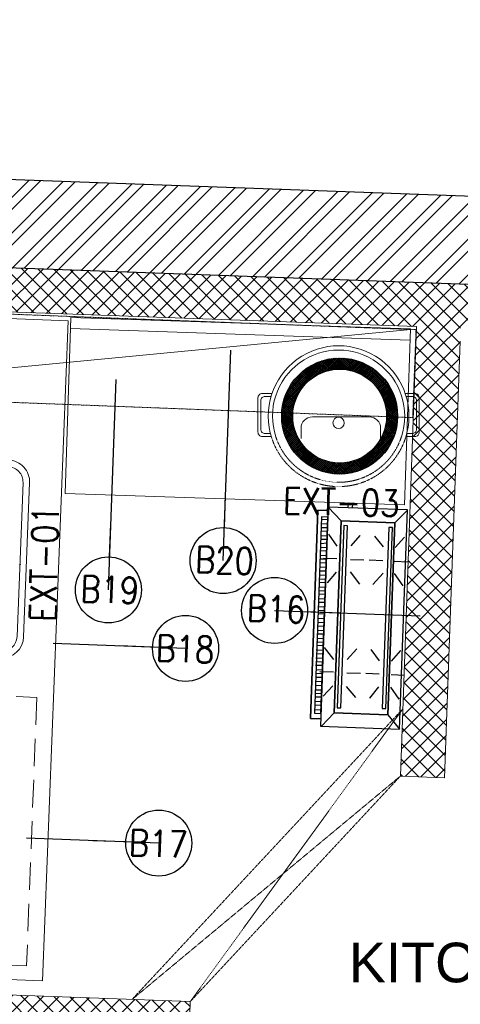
# Model space of a CAD drawing. Header units: millimetres. Extents: x 256680 to 410391, y -77299 to -22623.
# Tile 55 of 202: x 299528 to 300529, y -27393 to -25157. Entities that reach past the tile are written whole.
import ezdxf

# ---------------------------------------------------------------- set-up
doc = ezdxf.new("R2010")
doc.units = ezdxf.units.MM
doc.header["$LTSCALE"] = 2.5
for name, pattern in [('( Hidden )', [0.375, 0.25, -0.125]), ('DASHDOT2', [0.5, 0.25, -0.125, 0, -0.125]), ('HIDDEN2', [4.7625, 3.175, -1.5875])]:
    doc.linetypes.add(name, pattern=pattern)
for name, color, linetype, lineweight in [('A-WALL', 7, 'Continuous', 30), ('A_ FURN', 44, 'Continuous', 20), ('CKD Equipments', 252, 'Continuous', 0), ('ELEVATION 1', 143, 'Continuous', 18), ('ELEVATION 4', 157, 'Continuous', 9), ('EQPT', 3, 'Continuous', 9), ('FURNITURES', 30, 'Continuous', 15), ('HATCH LIGHT', 250, 'Continuous', 0), ('K Equipment', 30, 'Continuous', 9), ('K Equipment UC', 251, 'Continuous', 5), ('ROOM TEXT', 7, 'Continuous', 5), ('TEXT', 40, 'Continuous', 0), ('WALL', 132, 'Continuous', 25)]:
    doc.layers.add(name, color=color, linetype=linetype, lineweight=lineweight)
doc.layers.add('kitchen equip1', color=8, linetype='Continuous')
doc.styles.add('MTEXT', font='romans.shx', dxfattribs={"width": 0.85})
doc.styles.add('RG_3F_TITLE BLOCK_A1$0$A1 TBLOCK LBV$0$Style-arial', font='arial.ttf')
doc.styles.get("Standard").update_dxf_attribs({"font": 'GOTHIC.TTF'})
doc.dimstyles.new('AJKD_30', dxfattribs={"dimscale": 30, "dimtxt": 2, "dimasz": 1, "dimexe": 0.8, "dimexo": 0.8, "dimgap": 0.5, "dimtad": 1, "dimdec": 0, "dimzin": 0, "dimdsep": 46, "dimtxsty": 'Standard', "dimblk": 'ARCHTICK', "dimcen": 0.125, "dimclrd": 251, "dimclre": 251, "dimclrt": 42, "dimadec": 0, "dimazin": 0, "dimtfac": 1, "dimtdec": 0, "dimtix": 1, "dimtmove": 0, "dimatfit": 3, "dimfxl": 1, "dimtolj": 1, "dimtzin": 0, "dimarcsym": 1})

# ---------------------------------------------------------------- blocks, each defined once
blk = doc.blocks.new('awreg')
at = {"layer": 'K Equipment'}
for p, q in [((60713.5, 14498.1, -7.4), (60700.7, 14499.7, -7.4)), ((60720.2, 14494.7, -7.4), (60701.9, 14492.1, -7.4)), ((60713.5, 14498.1, -7.4), (60745.1, 14498.1, -7.4)), ((60720.2, 14494.7, -7.4), (60740.3, 14494.7, -7.4)), ((60804.5, 14486.4, -7.4), (60740.3, 14494.7, -7.4)), ((60804.5, 14506.4, -7.4), (60745.1, 14498.1, -7.4)), ((60804.5, 14506.4, -7.4), (60948, 14506.4, -7.4)), ((60853.3, 14486.4, -7.4), (60853.3, 14506.4, -7.4)), ((60866.2, 14496.4, -7.4), (60866.2, 14311.9, -7.4)), ((60886.2, 14496.4, -7.4), (60886.2, 14311.9, -7.4)), ((60899.2, 14486.4, -7.4), (60899.2, 14506.4, -7.4)), ((60948, 14506.4, -7.4), (61007.4, 14498.1, -7.4)), ((60948, 14486.4, -7.4), (61012.2, 14494.7, -7.4)), ((61039, 14498.1, -7.4), (61007.4, 14498.1, -7.4)), ((61032.2, 14494.7, -7.4), (61012.2, 14494.7, -7.4)), ((61032.2, 14494.7, -7.4), (61050.6, 14492.1, -7.4)), ((61039, 14498.1, -7.4), (61051.8, 14499.8, -7.4)), ((60804.5, 14486.4, -7.4), (60866.2, 14486.4, -7.4)), ((60886.3, 14486.4, -7.4), (60948, 14486.4, -7.4)), ((60701.2, 14430.2, -7.4), (61051.2, 14430.2, -7.4)), ((60701.2, 14415.2, -7.4), (61051.2, 14415.2, -7.4)), ((60741.2, 14224.4, -7.4), (60741.2, 14414.4, -7.4)), ((60651.2, 14380.2, -7.4), (60651.2, 13980.2, -7.4)), ((60666.2, 14380.2, -7.4), (60666.2, 13980.2, -7.4)), ((61086.2, 14380.2, -7.4), (61086.2, 13980.2, -7.4)), ((61101.2, 14380.2, -7.4), (61101.2, 13980.2, -7.4)), ((60651.2, 14314.4, -7.4), (60841.2, 14314.4, -7.4)), ((60701.2, 13945.2, -7.4), (61051.2, 13945.2, -7.4)), ((60701.2, 13930.2, -7.4), (61051.2, 13930.2, -7.4))]:
    blk.add_line(p, q, dxfattribs=at)
for centre, radius in [((60804.5, 14496.4, -7.4), 10), ((60948, 14496.4, -7.4), 10), ((60948, 14496.4, -7.4), 10), ((60741.2, 14314.4, -7.4), 50), ((60741.2, 14314.4, -7.4), 25)]:
    blk.add_circle(centre, radius, dxfattribs=at)
for centre, radius, start, end in [((60804.5, 14496.4, -7.4), 20.9, 28.5539, 159.6794), ((60948, 14496.4, -7.4), 20.9, 20.3274, 151.4528), ((60707.6, 14496.9, -7.4), 7.49, 157.3857, 219.5836), ((60876.2, 14496.4, -7.4), 10, 0.0044, 180.0034), ((61044.8, 14496.9, -7.4), 7.49, 320.4232, 22.6211), ((60804.5, 14496.4, -7.4), 20.9, 200.9658, 331.4528), ((60948, 14496.4, -7.4), 20.9, 208.5539, 339.0409), ((60701.2, 14380.2, -7.4), 50, 90.004, 180.004), ((61051.2, 14380.2, -7.4), 50, 0.004, 90.004), ((60701.2, 14380.2, -7.4), 35, 90.004, 180.004), ((61051.2, 14380.2, -7.4), 35, 0.004, 90.004), ((60876.2, 14311.9, -7.4), 10, 180.0034, 0.0034), ((60701.2, 13980.2, -7.4), 50, 180.004, 270.004), ((60701.2, 13980.2, -7.4), 35, 180.004, 270.004), ((61051.2, 13980.2, -7.4), 50, 270.004, 0.004), ((61051.2, 13980.2, -7.4), 35, 270.004, 0.004)]:
    blk.add_arc(centre, radius, start, end, dxfattribs=at)
blk = doc.blocks.new('G$C62143A14')
at = {"linetype": 'Continuous', "lineweight": 0}
for p, q in [((144.5, 0.3), (145.7, 0.6)), ((144.5, 0.3), (144.5, 0.3)), ((145.9, 0.3), (144.5, 0))]:
    blk.add_line(p, q, dxfattribs=at)
blk.add_arc((145.7, 0.8), 0.175, 280.6162, 1.5356, dxfattribs=at)
blk = doc.blocks.new('G$C46422E3B')
at = {"layer": 'A_ FURN', "ltscale": 2}
h = blk.add_hatch(dxfattribs=at)
h.set_pattern_fill('ANSI37', color=15)
h.set_pattern_definition([(45, (111347.439, 475109.8173), (-2.24506403, 2.24506403), []), (135, (111347.439, 475109.8173), (-2.24506403, -2.24506403), [])])
edge = h.paths.add_edge_path()
edge.add_arc((131.7, 131.7), 131.7, 0, 360)
edge = h.paths.add_edge_path(flags=16)
edge.add_arc((131.7, 131.7), 106.7, 0, 360)
at = {"layer": 'kitchen equip1'}
for radius in [131.7, 106.7]:
    blk.add_circle((131.7, 131.7), radius, dxfattribs=at)
blk = doc.blocks.new('A$C7a6a0475')
for p, q in [((325.4, 415.9), (289.6, 415.9)), ((249.6, 175.9), (249.6, 375.9)), ((325.4, 135.9), (289.6, 135.9))]:
    blk.add_line(p, q)
at = {"elevation": 0}
for points in [[(167.8, 518), (167.8, 552.3, -0.414214), (182.8, 567.3), (303.7, 567.3, -0.414214), (318.7, 552.3), (318.7, 520.7)], [(177.8, 521.1), (177.8, 542.3, -0.414214), (192.8, 557.3), (293.7, 557.3, -0.414214), (308.7, 542.3), (308.7, 523.5)], [(167.8, 49.3), (167.8, 15, 0.414214), (182.8, 0), (303.7, 0, 0.414214), (318.7, 15), (318.7, 46.6)], [(177.8, 46.2), (177.8, 25, 0.414214), (192.8, 10), (293.7, 10, 0.414214), (308.7, 25), (308.7, 43.8)]]:
    blk.add_lwpolyline(points, format="xyb", dxfattribs=at)
blk.add_circle((271.1, 283.7), 20)
for centre, radius, start, end in [((247.5, 283.7), 247.5, 71.6585, 288.3415), ((247.5, 283.7), 232.5, 71.6585, 288.3415), ((289.6, 375.9), 40, 90, 180), ((289.6, 175.9), 40, 180, 270)]:
    blk.add_arc(centre, radius, start, end)
at = {"linetype": 'HIDDEN2', "ltscale": 0.1}
for radius in [232.5, 247.5]:
    blk.add_arc((247.5, 283.7), radius, 288.3415, 71.6585, dxfattribs=at)
blk = doc.blocks.new('G$CD5B1A49A')
at = {"color": 3}
for points in [[(490, 186.8), (490, 210), (17, 210), (17, 186.8)], [(17, 186.8), (17, 210), (490, 210), (490, 186.8)], [(137.8, 188.2), (137.9, 202.6), (137.9, 202.6)], [(145.8, 188.1), (145.9, 202.5), (145.9, 202.5)], [(153.8, 188), (153.9, 202.4), (153.9, 202.4)], [(164.2, 188), (164.3, 202.4), (164.3, 202.4)], [(172.2, 187.9), (172.3, 202.3), (172.3, 202.3)], [(182.6, 187.8), (182.7, 202.2), (182.7, 202.2)], [(190.6, 187.7), (190.7, 202.1), (190.7, 202.1)], [(198.6, 187.7), (198.7, 202.1), (198.7, 202.1)], [(209, 187.6), (209.1, 202), (209.1, 202)], [(217, 187.5), (217.1, 201.9), (217.1, 201.9)], [(227.4, 187.4), (225.9, 201.8), (225.9, 201.8)], [(235.4, 187.3), (235.5, 201.7), (235.5, 201.7)], [(244.2, 187.3), (244.3, 201.7), (244.3, 201.7)], [(254.6, 187.2), (254.7, 201.6), (254.7, 201.6)], [(262.6, 187.1), (262.7, 201.5), (262.7, 201.5)], [(270.6, 187.1), (270.7, 201.5), (270.7, 201.5)], [(281, 187), (281.1, 201.4), (281.1, 201.4)], [(289, 186.9), (289.1, 201.3), (289.1, 201.3)], [(442.6, 187.2), (442.7, 201.6), (442.7, 201.6)], [(450.6, 187.1), (450.7, 201.5), (450.7, 201.5)], [(459.4, 187.1), (459.5, 201.5), (459.5, 201.5)], [(469, 187), (469.1, 201.4), (469.1, 201.4)], [(31.3, 156.5), (0.6, 184.4), (0.6, 184.4)], [(37, 186.6), (37.1, 201), (37.1, 201)], [(47.4, 188.9), (47.5, 200.9), (47.5, 200.9)], [(55.4, 188.9), (55.5, 200.9), (55.5, 200.9)], [(65.8, 188.8), (65.9, 200.8), (65.9, 200.8)], [(92.5, 161.7), (68.6, 182.6), (68.6, 182.6)], [(73.8, 188.7), (73.9, 200.7), (73.9, 200.7)], [(81.8, 188.6), (81.9, 200.6), (81.9, 200.6)], [(92.2, 188.6), (92.3, 200.6), (92.3, 200.6)], [(101, 188.5), (101.1, 200.5), (101.1, 200.5)], [(110.6, 188.4), (110.7, 200.4), (110.7, 200.4)], [(119.4, 188.3), (119.5, 200.3), (119.5, 200.3)], [(123.7, 161.6), (123.8, 192.8), (123.8, 192.8)], [(127.4, 188.3), (127.5, 200.3), (127.5, 200.3)], [(152.5, 161.5), (179, 183.8), (179, 183.8)], [(299.4, 186.8), (299.5, 201.2), (299.5, 201.2)], [(307.4, 186.7), (307.5, 201.1), (307.5, 201.1)], [(315.4, 186.7), (315.5, 201.1), (315.5, 201.1)], [(325.8, 186.6), (325.9, 201), (325.9, 201)], [(350.9, 163.3), (326.2, 183.3), (326.2, 183.3)], [(333.8, 186.5), (333.9, 200.9), (333.9, 200.9)], [(342.6, 186.4), (342.7, 200.8), (342.7, 200.8)], [(352.2, 188), (352.3, 200.8), (352.3, 200.8)], [(361, 187.9), (361.1, 200.7), (361.1, 200.7)], [(370.6, 187.8), (370.7, 200.6), (370.7, 200.6)], [(379.4, 187.7), (379.5, 200.5), (379.5, 200.5)], [(381.3, 163.2), (381.4, 193.6), (381.4, 193.6)], [(387.4, 187.7), (387.5, 200.5), (387.5, 200.5)], [(397.8, 187.6), (397.9, 200.4), (397.9, 200.4)], [(405.8, 187.5), (405.9, 200.3), (405.9, 200.3)], [(410.1, 163.1), (436.6, 183), (436.6, 183)], [(416.2, 187.4), (413.9, 200.2), (413.9, 200.2)], [(424.2, 187.4), (424.3, 200.2), (424.3, 200.2)], [(432.2, 187.3), (432.3, 200.1), (432.3, 200.1)], [(467.7, 156.5), (498.2, 186.8), (498.2, 186.8)], [(498, 131.6), (508.4, 131.6), (508.4, 142), (498, 142)], [(92.4, 131.3), (68.3, 109), (68.3, 109)], [(123.6, 131.2), (123.5, 100), (123.5, 100)], [(154, 131.1), (178.7, 110.2), (178.7, 110.2)], [(353.2, 132.1), (325.9, 109.7), (325.9, 109.7)], [(381.2, 132), (381.1, 101.6), (381.1, 101.6)], [(412.4, 131.9), (436.3, 111.8), (436.3, 111.8)], [(381, 58.4), (381.1, 89.6), (381.1, 89.6)], [(94.6, 57.7), (68.2, 77.8), (68.2, 77.8)], [(123.4, 57.6), (123.5, 88), (123.5, 88)], [(153.8, 57.5), (178.6, 77.4), (178.6, 77.4)], [(353, 56.9), (325.8, 79.3), (325.8, 79.3)], [(412.2, 58.3), (436.2, 79), (436.2, 79)], [(31.3, 34.7), (0, 6.8), (0, 6.8)], [(94.5, 30.5), (68, 10.6), (68, 10.6)], [(123.3, 30.4), (123.2, 0), (123.2, 0)], [(153.7, 30.3), (178.4, 10.2), (178.4, 10.2)], [(352.9, 32.1), (325.6, 11.3), (325.6, 11.3)], [(380.9, 32), (380.8, 0.8), (380.8, 0.8)], [(412.1, 31.9), (436, 11), (436, 11)], [(467.7, 34.7), (497.6, 6.8), (497.6, 6.8)]]:
    blk.add_lwpolyline(points, dxfattribs=at)
for points in [[(475.5, 201.3), (29, 201.3), (29, 186.8), (475.5, 186.7)], [(498.2, 186.8), (0, 186.8), (0, 6.8), (498.2, 6.8)], [(467.7, 156.5), (467.7, 34.7), (31.3, 34.7), (31.3, 156.5)], [(31.3, 34.7), (467.7, 34.7), (467.7, 156.5), (31.3, 156.5)], [(457.3, 150.1), (43.7, 150.1), (43.6, 141.9), (457.3, 141.9)], [(43.6, 141.9), (457.3, 141.9), (457.3, 150.1), (43.6, 150.1)], [(456.9, 47.7), (45.7, 47.7), (45.7, 39.4), (456.9, 39.4)], [(45.7, 39.4), (456.9, 39.4), (456.9, 47.7), (45.7, 47.7)]]:
    blk.add_lwpolyline(points, close=True, dxfattribs=at)
blk = doc.blocks.new('_ArchTick')
at = {"color": 0, "linetype": 'ByBlock', "const_width": 0.15}
blk.add_lwpolyline([(-0.5, -0.5), (0.5, 0.5)], dxfattribs=at)

msp = doc.modelspace()

# ---------------------------------------------------------------- hatches: boundary and pattern name
at = {"layer": 'HATCH LIGHT', "true_color": 0x636466}
h = msp.add_hatch(dxfattribs=at)
h.set_pattern_fill('ANSI32', color=251, scale=6)
h.set_pattern_definition([(45, (233893.35, -46725.026), (-40.411153, 40.411153), []), (45, (233920.29, -46725.026), (-40.411153, 40.411153), [])])
h.paths.add_polyline_path([(311036.2, -32590), (310842.2, -32638.8), (311023.8, -33359.7), (298471.1, -33359.6, -0.000263), (298456.6, -33559.6), (311280.4, -33559.7)])
h.paths.add_polyline_path([(298885.1, -25157.1), (298685, -25157.1, -0.011972), (298203.8, -34256), (298404.4, -34256, 0.01196)])
h.paths.add_polyline_path([(298868.7, -25697.6), (308547.7, -26046.6, 0.003501), (309041.7, -26800.6), (309209.3, -26691.5), (308659.2, -25850.5), (298874.9, -25497.7, -0.000262)])
h = msp.add_hatch(dxfattribs=at)
h.set_pattern_fill('ANSI37', color=251, scale=8)
h.set_pattern_definition([(45, (233893.352, -46725.026), (-17.960512, 17.960512), []), (135, (233893.352, -46725.026), (-17.960512, -17.960512), [])])
edge = h.paths.add_edge_path()
edge.add_line((301662.3, -25798.3), (298868.7, -25697.6))
edge.add_arc((108471.4, -19659.4), 190493.1, 356.573537, 358.183559, ccw=False)
edge.add_line((298623.9, -31044.7), (301473.1, -31044.7))
edge.add_line((301473.1, -31044.7), (301599.6, -27535.7))
edge.add_line((301599.6, -27535.7), (301499.7, -27532.1))
edge.add_line((301499.7, -27532.1), (301470.4, -28343.5))
edge.add_line((301470.4, -28343.5), (301470.4, -28343.5))
edge.add_line((301470.4, -28343.5), (301405.6, -30142.4))
edge.add_line((301405.6, -30142.4), (301376.6, -30944.7))
edge.add_line((301376.6, -30944.7), (298744.9, -30944.7))
edge.add_line((298744.9, -30944.7), (298871, -27449.3))
edge.add_line((298871, -27449.3), (299870.3, -27485.3))
edge.add_line((299870.3, -27485.3), (299911.7, -27486.8))
edge.add_line((299911.7, -27486.8), (299915.3, -27386.9))
edge.add_line((299915.3, -27386.9), (298874.6, -27349.3))
edge.add_line((298874.6, -27349.3), (298930.5, -25799.9))
edge.add_line((298930.5, -25799.9), (300429.5, -25853.9))
edge.add_line((300429.5, -25853.9), (300418.7, -26153.7))
edge.add_line((300418.7, -26153.7), (300395.3, -26801.7))
edge.add_line((300395.3, -26801.7), (300392.6, -26874.9))
edge.add_line((300392.6, -26874.9), (300492.6, -26878.5))
edge.add_line((300492.6, -26878.5), (300529.4, -25857.5))
edge.add_line((300529.4, -25857.5), (301558.7, -25894.7))
edge.add_line((301558.7, -25894.7), (301532.1, -26632.7))
edge.add_line((301532.1, -26632.7), (301632, -26636.3))
edge.add_line((301632, -26636.3), (301662.3, -25798.3))

# ---------------------------------------------------------------- linework, layer by layer
at = {"layer": 'CKD Equipments'}
for points in [[(298938.2, -25813.9), (298880.4, -27312.8), (299579.9, -27339.8), (299637.7, -25840.9), (298938.2, -25813.9), (298963.2, -25814.9), (298905.4, -27313.8)], [(299644.2, -25833.6), (300415.4, -25858.9), (300401.8, -26258.7), (299630.7, -26233.4), (299644.2, -25833.6), (299643.4, -25858.6), (300414.5, -25884.7)], [(298923.1, -26003.7), (300415.3, -25860.5)]]:
    msp.add_lwpolyline(points, dxfattribs=at)
at = {"layer": 'ELEVATION 1'}
for p, q in [((300429.5, -25853.9), (300392.6, -26874.9)), ((300528.3, -25887.2), (300492.6, -26878.5)), ((300492.6, -26878.5), (300392.6, -26874.9)), ((298874.6, -27349.3), (299915.3, -27386.9)), ((299911.7, -27486.8), (299915.3, -27386.9))]:
    msp.add_line(p, q, dxfattribs=at)
msp.add_lwpolyline([(300429.5, -25853.9), (298930.5, -25799.9)], dxfattribs=at)
at = {"layer": 'EQPT', "linetype": '( Hidden )', "lineweight": 15, "ltscale": 100, "elevation": 7.4}
msp.add_lwpolyline([(299566.8, -26696.3), (299543.3, -27305.9), (298933.8, -27282.4), (298957.3, -26672.8), (299566.8, -26696.3)], dxfattribs=at)
at = {"layer": 'HATCH LIGHT', "linetype": '( Hidden )'}
for p, q in [((300398.2, -26722.3), (299783, -27382.1)), ((300398.2, -26722.3), (299915.3, -27386.9)), ((299783, -27382.1), (300392.6, -26874.9)), ((300392.6, -26874.9), (299915.3, -27386.9))]:
    msp.add_line(p, q, dxfattribs=at)
at = {"layer": 'K Equipment', "color": 252, "linetype": 'DASHDOT2', "lineweight": 5, "ltscale": 2, "true_color": 0x939598}
msp.add_lwpolyline([(300420.6, -26060.8), (298921.7, -26003.7), (298929.3, -25803.8), (300428.2, -25861)], close=True, dxfattribs=at)
at = {"layer": 'WALL'}
msp.add_line((308659.2, -25850.5), (298875.9, -25497.7), dxfattribs=at)
at = {"layer": 'WALL', "flags": 128}
msp.add_lwpolyline([(309209.3, -26691.5), (309041.7, -26800.6, -0.003501), (308547.7, -26046.6), (298868.7, -25697.6)], format="xyb", dxfattribs=at)

# ---------------------------------------------------------------- block references
at = {"layer": 'A-WALL', "rotation": 87.92625837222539}
msp.add_blockref('G$CD5B1A49A', (300397.5, -26768.5), dxfattribs=at)
at = {"layer": 'CKD Equipments', "ltscale": 0.25}
msp.add_blockref('G$C46422E3B', (300123, -26188.9), dxfattribs=at)
at = {"layer": 'CKD Equipments', "ltscale": 0.25, "rotation": 87.79023278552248}
msp.add_blockref('G$C62143A14', (299524.2, -26539.8), dxfattribs=at)
at = {"layer": 'FURNITURES', "xscale": -1, "rotation": 87.79023278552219}
msp.add_blockref('awreg', (315810.6, 33910, 7.4), dxfattribs=at)
at = {"layer": 'K Equipment UC', "xscale": -0.6459602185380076, "yscale": 0.6459602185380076, "zscale": 0.6459602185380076, "rotation": 89.99999999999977}
msp.add_blockref('A$C7a6a0475', (300435.6, -25897.6), dxfattribs=at)

# ---------------------------------------------------------------- texts
at = {"layer": 'ROOM TEXT', "char_height": 60, "width": 170.917, "attachment_point": 9, "style": 'MTEXT'}
for s, insert, rotation in [('\\pxqc;EXT-03', (300343.1, -26284.4), 358.5718), ('\\pxqc;EXT-01', (299615.8, -26307.3), 88.5718)]:
    msp.add_mtext(s, dxfattribs=dict(at, insert=insert, rotation=rotation))
at = {"layer": 'ROOM TEXT', "char_height": 60, "rotation": 357.9352, "style": 'MTEXT'}
for s, insert, attachment_point in [('\\A1;\\pxqc;B20', (300077.5, -26418, 0.2), 9), ('\\A1;\\pxqc;B19', (299816.7, -26484.7, 0.2), 9), ('\\A1;\\pxqc;B16', (300194.4, -26528.3, 0.2), 9), ('\\A1;\\pxqc;B18', (299816.9, -26612.8, 0.2), 7), ('\\A1;\\pxqc;B17', (299756.1, -27055, 0.2), 7)]:
    msp.add_mtext_dynamic_manual_height_columns(s, width=170.917, gutter_width=1.8, heights=[0], dxfattribs=dict(at, insert=insert, attachment_point=attachment_point))
at = {"layer": 'TEXT', "insert": (301188.7, -27253.2), "char_height": 90, "width": 1274.194, "attachment_point": 3, "style": 'RG_3F_TITLE BLOCK_A1$0$A1 TBLOCK LBV$0$Style-arial'}
msp.add_mtext('\\pxqc;KITCHEN', dxfattribs=at)

# ---------------------------------------------------------------- leaders
at = {"layer": 'ELEVATION 4'}
for points in [[(299990, -26385.5), (300007.4, -25907.7)], [(299729.2, -26452.1), (299746.6, -25974.3)], [(300107, -26498.7), (300437.3, -26510.6)], [(299904.5, -26584.8), (299603.7, -26573.9)], [(299843.7, -27027), (299542.9, -27016.1)]]:
    msp.add_leader(points, dimstyle='AJKD_30', override={"dimasz": 5, "dimgap": 0.5, "dimtad": 0, "dimldrblk": 'DotBlank', "dimfxl": 0.18, "dimfxlon": 1, "dimarcsym": 2}, dxfattribs=at)

doc.saveas('drawing.dxf')
